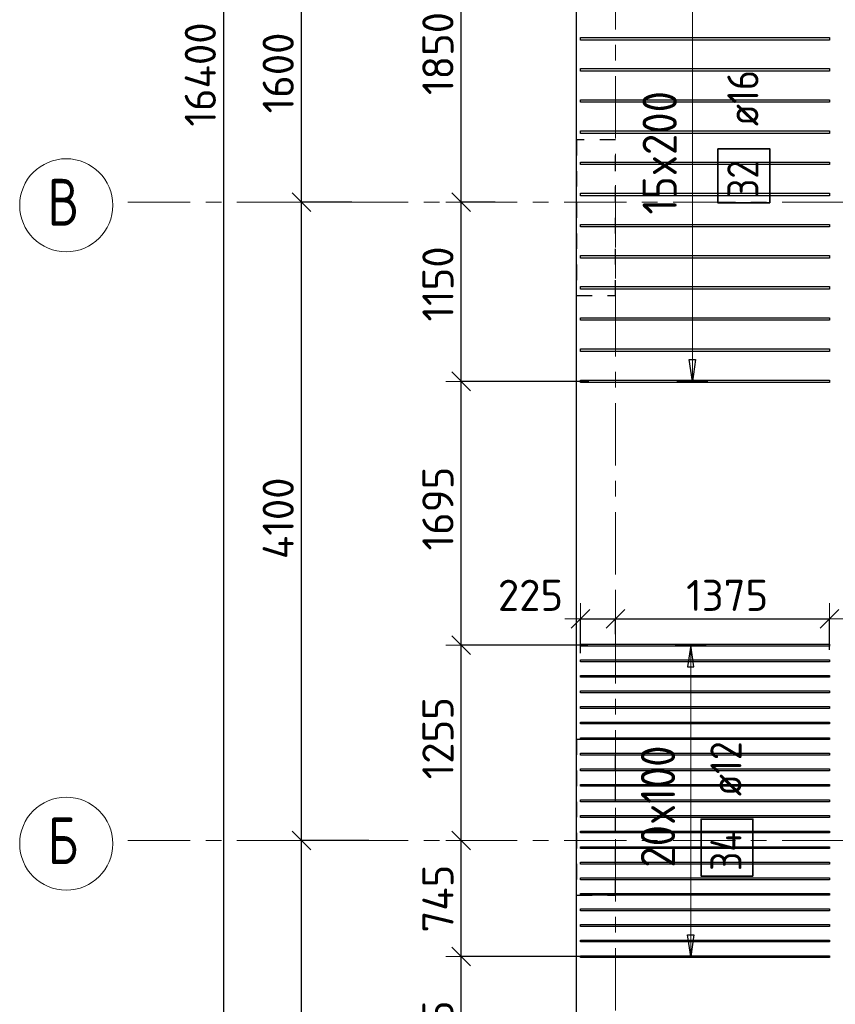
# Model space of a CAD drawing. Header units: metres. Extents: x -38 to 107, y -15 to 21.
# Tile 3 of 167: x -3.33 to 1.91, y 2.25 to 8.57. Entities that reach past the tile are written whole.
import ezdxf

# ---------------------------------------------------------------- set-up
doc = ezdxf.new("R2010")
doc.units = ezdxf.units.M
doc.header["$PDMODE"] = 65
for name, pattern in [('______11', [0.5, 0.4, -0.05, 0, -0.05]), ('______2', [0.0405, 0.03, -0.0105]), ('______5', [1.1, 0.8, -0.1, 0.1, -0.1])]:
    doc.linetypes.add(name, pattern=pattern)
for name, color, linetype, lineweight in [('XR$2$Осевая линия (1)', 7, '______5', 13), ('XR$2$Размерная линия (1)', 7, 'Continuous', 13), ('XR$4$Перекрытие (1)', 7, 'Continuous', 35), ('XR$4$Размерная линия (1)', 7, 'Continuous', 13)]:
    doc.layers.add(name, color=color, linetype=linetype, lineweight=lineweight)
doc.layers.add('XR$4$Арм.стержн.Доп. Арм верхн.зоны Х', color=7, linetype='Continuous', lineweight=35, true_color=0x8c8cff)
doc.layers.add('XR$6$Стена_ бетон несущ.', color=7, linetype='Continuous', lineweight=70, true_color=0xb4b496)
doc.styles.add('ISOCPEUR', font='txt')
doc.dimstyles.new('DIMSTYLE_2', dxfattribs={"dimtxt": 0.2, "dimasz": 0.2, "dimexe": 0, "dimexo": 0, "dimgap": 0.1, "dimtad": 2, "dimdec": 0, "dimlfac": 1000, "dimrnd": 5, "dimzin": 12, "dimdsep": 46, "dimtxsty": 'ISOCPEUR', "dimblk1": 'ALL_ML_STRICH', "dimblk2": 'ALL_ML_STRICH', "dimsah": 1, "dimcen": 0, "dimclrd": 7, "dimclre": 256, "dimclrt": 7, "dimadec": 0, "dimazin": 0, "dimtfac": 1, "dimtdec": 0, "dimtix": 1, "dimtmove": 2, "dimatfit": 3, "dimfxl": 0, "dimtzin": 0, "dimlwd": 0, "dimlwe": -3, "dimarcsym": 0})
doc.dimstyles.new('DIMSTYLE_3', dxfattribs={"dimtxt": 0.2, "dimasz": 0.2, "dimexe": 0, "dimexo": 0, "dimgap": 0.1, "dimtad": 2, "dimdec": 0, "dimlfac": 1000, "dimrnd": 5, "dimzin": 12, "dimdsep": 46, "dimtxsty": 'ISOCPEUR', "dimblk1": 'ALL_ML_STRICH', "dimblk2": 'ALL_ML_STRICH', "dimsah": 1, "dimcen": 0, "dimclrd": 7, "dimclre": 256, "dimclrt": 7, "dimadec": 0, "dimazin": 0, "dimtfac": 1, "dimtdec": 0, "dimtix": 1, "dimtmove": 2, "dimatfit": 3, "dimfxl": 0, "dimtzin": 0, "dimlwd": 0, "dimlwe": -3, "dimarcsym": 0})
doc.dimstyles.new('DIMSTYLE_33', dxfattribs={"dimtxt": 0.2, "dimasz": 0.2, "dimexe": 0, "dimexo": 0, "dimgap": 0.1, "dimtad": 2, "dimdec": 0, "dimlfac": 1000, "dimrnd": 5, "dimzin": 12, "dimdsep": 46, "dimtxsty": 'ISOCPEUR', "dimblk1": 'ALL_ML_STRICH', "dimblk2": 'ALL_ML_STRICH', "dimsah": 1, "dimcen": 0, "dimclrd": 7, "dimclre": 256, "dimclrt": 7, "dimadec": 0, "dimazin": 0, "dimtfac": 1, "dimtdec": 0, "dimtix": 1, "dimtmove": 2, "dimatfit": 3, "dimfxl": 0, "dimtvp": 1.2, "dimtzin": 0, "dimlwd": 0, "dimlwe": -3, "dimarcsym": 0})

# ---------------------------------------------------------------- blocks, each defined once
blk = doc.blocks.new('ALL_ML_STRICH')
at = {"color": 0, "linetype": 'ByBlock', "lineweight": -2}
for p, q in [((0, -0.5), (0, 0.5)), ((-1, 0), (0.5, 0)), ((-0.3, -0.3), (0.3, 0.3))]:
    blk.add_line(p, q, dxfattribs=at)
blk = doc.blocks.new('*D5')
at = {"layer": 'DEFPOINTS', "color": 7, "linetype": 'Continuous', "lineweight": 13, "transparency": 33554687}
for p in [(-1.6986, 16.4), (-2.2938, 0), (-2.0153, 0)]:
    blk.add_point(p, dxfattribs=at)
at = {"layer": 'XR$2$Размерная линия (1)', "color": 9, "linetype": 'Continuous', "lineweight": -2, "true_color": 0xc7c7c7, "transparency": 33554687}
for p, q in [((-1.7186, 16.4), (-2.0153, 16.4)), ((-2.2738, 0), (-2.0153, 0))]:
    blk.add_line(p, q, dxfattribs=at)
at = {"layer": 'XR$2$Размерная линия (1)', "color": 7, "linetype": 'Continuous', "lineweight": -2, "transparency": 33554687}
blk.add_line((-2.0153, 0), (-2.0153, 16.4), dxfattribs=at)
at = {"layer": 'XR$2$Размерная линия (1)', "color": 7, "linetype": 'Continuous', "lineweight": 13, "transparency": 33554687, "xscale": 0.2, "yscale": 0.2, "zscale": 0.2}
for p, rotation in [((-2.0153, 16.4), 90), ((-2.0153, 0), 270)]:
    blk.add_blockref('ALL_ML_STRICH', p, dxfattribs=dict(at, rotation=rotation))
at = {"layer": 'XR$2$Размерная линия (1)', "color": 7, "linetype": 'Continuous', "lineweight": 13, "transparency": 33554687, "insert": (-2.1653, 8.22), "char_height": 0.2, "width": 1, "attachment_point": 5, "rotation": 90, "style": 'ISOCPEUR'}
blk.add_mtext('\\A1;{16400}', dxfattribs=at)
blk = doc.blocks.new('*D6')
at = {"layer": 'DEFPOINTS', "color": 7, "linetype": 'Continuous', "lineweight": 13, "transparency": 33554687}
for p in [(-1.0635, 3.3), (-1.5153, 0), (-1.2803, 0)]:
    blk.add_point(p, dxfattribs=at)
at = {"layer": 'XR$2$Размерная линия (1)', "color": 9, "linetype": 'Continuous', "lineweight": -2, "true_color": 0xc7c7c7, "transparency": 33554687}
for p, q in [((-1.0835, 3.3), (-1.5153, 3.3)), ((-1.3003, 0), (-1.5153, 0))]:
    blk.add_line(p, q, dxfattribs=at)
at = {"layer": 'XR$2$Размерная линия (1)', "color": 7, "linetype": 'Continuous', "lineweight": -2, "transparency": 33554687}
blk.add_line((-1.5153, 0), (-1.5153, 3.3), dxfattribs=at)
at = {"layer": 'XR$2$Размерная линия (1)', "color": 7, "linetype": 'Continuous', "lineweight": 13, "transparency": 33554687, "xscale": 0.2, "yscale": 0.2, "zscale": 0.2}
for p, rotation in [((-1.5153, 3.3), 90), ((-1.5153, 0), 270)]:
    blk.add_blockref('ALL_ML_STRICH', p, dxfattribs=dict(at, rotation=rotation))
at = {"layer": 'XR$2$Размерная линия (1)', "color": 7, "linetype": 'Continuous', "lineweight": 13, "transparency": 33554687, "insert": (-1.6653, 1.66), "char_height": 0.2, "width": 0.8, "attachment_point": 5, "rotation": 90, "style": 'ISOCPEUR'}
blk.add_mtext('\\A1;{3300}', dxfattribs=at)
blk = doc.blocks.new('*D7')
at = {"layer": 'DEFPOINTS', "color": 7, "linetype": 'Continuous', "lineweight": 13, "transparency": 33554687}
for p in [(-1.1719, 7.4), (-1.5153, 3.3), (-1.0635, 3.3)]:
    blk.add_point(p, dxfattribs=at)
at = {"layer": 'XR$2$Размерная линия (1)', "color": 9, "linetype": 'Continuous', "lineweight": -2, "true_color": 0xc7c7c7, "transparency": 33554687}
for p, q in [((-1.1919, 7.4), (-1.5153, 7.4)), ((-1.0835, 3.3), (-1.5153, 3.3))]:
    blk.add_line(p, q, dxfattribs=at)
at = {"layer": 'XR$2$Размерная линия (1)', "color": 7, "linetype": 'Continuous', "lineweight": -2, "transparency": 33554687}
blk.add_line((-1.5153, 3.3), (-1.5153, 7.4), dxfattribs=at)
at = {"layer": 'XR$2$Размерная линия (1)', "color": 7, "linetype": 'Continuous', "lineweight": 13, "transparency": 33554687, "xscale": 0.2, "yscale": 0.2, "zscale": 0.2}
for p, rotation in [((-1.5153, 7.4), 90), ((-1.5153, 3.3), 270)]:
    blk.add_blockref('ALL_ML_STRICH', p, dxfattribs=dict(at, rotation=rotation))
at = {"layer": 'XR$2$Размерная линия (1)', "color": 7, "linetype": 'Continuous', "lineweight": 13, "transparency": 33554687, "insert": (-1.6653, 5.37), "char_height": 0.2, "width": 0.8, "attachment_point": 5, "rotation": 90, "style": 'ISOCPEUR'}
blk.add_mtext('\\A1;{4100}', dxfattribs=at)
blk = doc.blocks.new('*D8')
at = {"layer": 'DEFPOINTS', "color": 7, "linetype": 'Continuous', "lineweight": 13, "transparency": 33554687}
for p in [(-1.2532, 9), (-1.5153, 7.4), (-1.1719, 7.4)]:
    blk.add_point(p, dxfattribs=at)
at = {"layer": 'XR$2$Размерная линия (1)', "color": 9, "linetype": 'Continuous', "lineweight": -2, "true_color": 0xc7c7c7, "transparency": 33554687}
for p, q in [((-1.2732, 9), (-1.5153, 9)), ((-1.1919, 7.4), (-1.5153, 7.4))]:
    blk.add_line(p, q, dxfattribs=at)
at = {"layer": 'XR$2$Размерная линия (1)', "color": 7, "linetype": 'Continuous', "lineweight": -2, "transparency": 33554687}
blk.add_line((-1.5153, 7.4), (-1.5153, 9), dxfattribs=at)
at = {"layer": 'XR$2$Размерная линия (1)', "color": 7, "linetype": 'Continuous', "lineweight": 13, "transparency": 33554687, "xscale": 0.2, "yscale": 0.2, "zscale": 0.2}
for p, rotation in [((-1.5153, 9), 90), ((-1.5153, 7.4), 270)]:
    blk.add_blockref('ALL_ML_STRICH', p, dxfattribs=dict(at, rotation=rotation))
at = {"layer": 'XR$2$Размерная линия (1)', "color": 7, "linetype": 'Continuous', "lineweight": 13, "transparency": 33554687, "insert": (-1.6653, 8.23), "char_height": 0.2, "width": 0.8, "attachment_point": 5, "rotation": 90, "style": 'ISOCPEUR'}
blk.add_mtext('\\A1;{1600}', dxfattribs=at)
blk = doc.blocks.new('*D352')
at = {"layer": 'DEFPOINTS', "color": 7, "linetype": 'Continuous', "lineweight": 13, "transparency": 33554687}
for p in [(0.275, 4.7251), (0.5, 4.6058), (0.275, 4.4831)]:
    blk.add_point(p, dxfattribs=at)
at = {"layer": 'XR$4$Размерная линия (1)', "color": 9, "linetype": 'Continuous', "lineweight": -2, "true_color": 0xc7c7c7, "transparency": 33554687}
for p, q in [((0.275, 4.5031), (0.275, 4.7251)), ((0.5, 4.6258), (0.5, 4.7251))]:
    blk.add_line(p, q, dxfattribs=at)
at = {"layer": 'XR$4$Размерная линия (1)', "color": 7, "linetype": 'Continuous', "lineweight": -2, "transparency": 33554687}
blk.add_line((0.275, 4.7251), (0.5, 4.7251), dxfattribs=at)
at = {"layer": 'XR$4$Размерная линия (1)', "color": 7, "linetype": 'Continuous', "lineweight": 13, "transparency": 33554687, "xscale": 0.2, "yscale": 0.2, "zscale": 0.2, "rotation": 180}
blk.add_blockref('ALL_ML_STRICH', (0.275, 4.7251), dxfattribs=at)
at = {"layer": 'XR$4$Размерная линия (1)', "color": 7, "linetype": 'Continuous', "lineweight": 13, "transparency": 33554687, "xscale": 0.2, "yscale": 0.2, "zscale": 0.2}
blk.add_blockref('ALL_ML_STRICH', (0.5, 4.7251), dxfattribs=at)
at = {"layer": 'XR$4$Размерная линия (1)', "color": 7, "linetype": 'Continuous', "lineweight": 13, "transparency": 33554687, "insert": (-0.0454, 4.8757), "char_height": 0.2, "width": 0.6, "attachment_point": 5, "style": 'ISOCPEUR'}
blk.add_mtext('\\A1;{225}', dxfattribs=at)
blk = doc.blocks.new('*D353')
at = {"layer": 'DEFPOINTS', "color": 7, "linetype": 'Continuous', "lineweight": 13, "transparency": 33554687}
for p in [(0.5, 4.7251), (0.5, 4.6058), (1.875, 4.505)]:
    blk.add_point(p, dxfattribs=at)
at = {"layer": 'XR$4$Размерная линия (1)', "color": 9, "linetype": 'Continuous', "lineweight": -2, "true_color": 0xc7c7c7, "transparency": 33554687}
for p, q in [((0.5, 4.6258), (0.5, 4.7251)), ((1.875, 4.525), (1.875, 4.7251))]:
    blk.add_line(p, q, dxfattribs=at)
at = {"layer": 'XR$4$Размерная линия (1)', "color": 7, "linetype": 'Continuous', "lineweight": -2, "transparency": 33554687}
blk.add_line((0.5, 4.7251), (1.875, 4.7251), dxfattribs=at)
at = {"layer": 'XR$4$Размерная линия (1)', "color": 7, "linetype": 'Continuous', "lineweight": 13, "transparency": 33554687, "xscale": 0.2, "yscale": 0.2, "zscale": 0.2, "rotation": 180}
blk.add_blockref('ALL_ML_STRICH', (0.5, 4.7251), dxfattribs=at)
at = {"layer": 'XR$4$Размерная линия (1)', "color": 7, "linetype": 'Continuous', "lineweight": 13, "transparency": 33554687, "xscale": 0.2, "yscale": 0.2, "zscale": 0.2}
blk.add_blockref('ALL_ML_STRICH', (1.875, 4.7251), dxfattribs=at)
at = {"layer": 'XR$4$Размерная линия (1)', "color": 7, "linetype": 'Continuous', "lineweight": 13, "transparency": 33554687, "insert": (1.2175, 4.8751), "char_height": 0.2, "width": 0.8, "attachment_point": 5, "style": 'ISOCPEUR'}
blk.add_mtext('\\A1;{1375}', dxfattribs=at)
blk = doc.blocks.new('*D587')
at = {"layer": 'DEFPOINTS', "color": 7, "linetype": 'Continuous', "lineweight": 13, "transparency": 33554687}
for p in [(0.3644, 2.5553), (-0.4897, 1.4002), (0.4102, 1.4002)]:
    blk.add_point(p, dxfattribs=at)
at = {"layer": 'XR$4$Размерная линия (1)', "color": 9, "linetype": 'Continuous', "lineweight": -2, "true_color": 0xc7c7c7, "transparency": 33554687}
for p, q in [((0.3444, 2.5553), (-0.4897, 2.5553)), ((0.3902, 1.4002), (-0.4897, 1.4002))]:
    blk.add_line(p, q, dxfattribs=at)
at = {"layer": 'XR$4$Размерная линия (1)', "color": 7, "linetype": 'Continuous', "lineweight": -2, "transparency": 33554687}
blk.add_line((-0.4897, 1.4002), (-0.4897, 2.5553), dxfattribs=at)
at = {"layer": 'XR$4$Размерная линия (1)', "color": 7, "linetype": 'Continuous', "lineweight": 13, "transparency": 33554687, "xscale": 0.2, "yscale": 0.2, "zscale": 0.2}
for p, rotation in [((-0.4897, 2.5553), 90), ((-0.4897, 1.4002), 270)]:
    blk.add_blockref('ALL_ML_STRICH', p, dxfattribs=dict(at, rotation=rotation))
at = {"layer": 'XR$4$Размерная линия (1)', "color": 7, "linetype": 'Continuous', "lineweight": 13, "transparency": 33554687, "insert": (-0.6397, 2.0278), "char_height": 0.2, "width": 0.8, "attachment_point": 5, "rotation": 90, "style": 'ISOCPEUR'}
blk.add_mtext('\\A1;{1155}', dxfattribs=at)
blk = doc.blocks.new('*D588')
at = {"layer": 'DEFPOINTS', "color": 7, "linetype": 'Continuous', "lineweight": 13, "transparency": 33554687}
for p in [(-0.4756, 3.3), (-0.4897, 2.5553), (0.3644, 2.5553)]:
    blk.add_point(p, dxfattribs=at)
at = {"layer": 'XR$4$Размерная линия (1)', "color": 9, "linetype": 'Continuous', "lineweight": -2, "true_color": 0xc7c7c7, "transparency": 33554687}
for p, q in [((-0.4897, 3.3), (-0.4897, 3.3)), ((0.3444, 2.5553), (-0.4897, 2.5553))]:
    blk.add_line(p, q, dxfattribs=at)
at = {"layer": 'XR$4$Размерная линия (1)', "color": 7, "linetype": 'Continuous', "lineweight": -2, "transparency": 33554687}
blk.add_line((-0.4897, 2.5553), (-0.4897, 3.3), dxfattribs=at)
at = {"layer": 'XR$4$Размерная линия (1)', "color": 7, "linetype": 'Continuous', "lineweight": 13, "transparency": 33554687, "xscale": 0.2, "yscale": 0.2, "zscale": 0.2}
for p, rotation in [((-0.4897, 3.3), 90), ((-0.4897, 2.5553), 270)]:
    blk.add_blockref('ALL_ML_STRICH', p, dxfattribs=dict(at, rotation=rotation))
at = {"layer": 'XR$4$Размерная линия (1)', "color": 7, "linetype": 'Continuous', "lineweight": 13, "transparency": 33554687, "insert": (-0.6397, 2.9277), "char_height": 0.2, "width": 0.6, "attachment_point": 5, "rotation": 90, "style": 'ISOCPEUR'}
blk.add_mtext('\\A1;{745}', dxfattribs=at)
blk = doc.blocks.new('*D589')
at = {"layer": 'DEFPOINTS', "color": 7, "linetype": 'Continuous', "lineweight": 13, "transparency": 33554687}
for p in [(0.343, 4.5553), (-0.4897, 3.3), (-0.4756, 3.3)]:
    blk.add_point(p, dxfattribs=at)
at = {"layer": 'XR$4$Размерная линия (1)', "color": 9, "linetype": 'Continuous', "lineweight": -2, "true_color": 0xc7c7c7, "transparency": 33554687}
for p, q in [((0.323, 4.5553), (-0.4897, 4.5553)), ((-0.4897, 3.3), (-0.4897, 3.3))]:
    blk.add_line(p, q, dxfattribs=at)
at = {"layer": 'XR$4$Размерная линия (1)', "color": 7, "linetype": 'Continuous', "lineweight": -2, "transparency": 33554687}
blk.add_line((-0.4897, 3.3), (-0.4897, 4.5553), dxfattribs=at)
at = {"layer": 'XR$4$Размерная линия (1)', "color": 7, "linetype": 'Continuous', "lineweight": 13, "transparency": 33554687, "xscale": 0.2, "yscale": 0.2, "zscale": 0.2}
for p, rotation in [((-0.4897, 4.5553), 90), ((-0.4897, 3.3), 270)]:
    blk.add_blockref('ALL_ML_STRICH', p, dxfattribs=dict(at, rotation=rotation))
at = {"layer": 'XR$4$Размерная линия (1)', "color": 7, "linetype": 'Continuous', "lineweight": 13, "transparency": 33554687, "insert": (-0.6397, 3.9577), "char_height": 0.2, "width": 0.8, "attachment_point": 5, "rotation": 90, "style": 'ISOCPEUR'}
blk.add_mtext('\\A1;{1255}', dxfattribs=at)
blk = doc.blocks.new('*D590')
at = {"layer": 'DEFPOINTS', "color": 7, "linetype": 'Continuous', "lineweight": 13, "transparency": 33554687}
for p in [(0.3497, 6.2497), (-0.4897, 4.5553), (0.343, 4.5553)]:
    blk.add_point(p, dxfattribs=at)
at = {"layer": 'XR$4$Размерная линия (1)', "color": 9, "linetype": 'Continuous', "lineweight": -2, "true_color": 0xc7c7c7, "transparency": 33554687}
for p, q in [((0.3297, 6.2497), (-0.4897, 6.2497)), ((0.323, 4.5553), (-0.4897, 4.5553))]:
    blk.add_line(p, q, dxfattribs=at)
at = {"layer": 'XR$4$Размерная линия (1)', "color": 7, "linetype": 'Continuous', "lineweight": -2, "transparency": 33554687}
blk.add_line((-0.4897, 4.5553), (-0.4897, 6.2497), dxfattribs=at)
at = {"layer": 'XR$4$Размерная линия (1)', "color": 7, "linetype": 'Continuous', "lineweight": 13, "transparency": 33554687, "xscale": 0.2, "yscale": 0.2, "zscale": 0.2}
for p, rotation in [((-0.4897, 6.2497), 90), ((-0.4897, 4.5553), 270)]:
    blk.add_blockref('ALL_ML_STRICH', p, dxfattribs=dict(at, rotation=rotation))
at = {"layer": 'XR$4$Размерная линия (1)', "color": 7, "linetype": 'Continuous', "lineweight": 13, "transparency": 33554687, "insert": (-0.6397, 5.4325), "char_height": 0.2, "width": 0.8, "attachment_point": 5, "rotation": 90, "style": 'ISOCPEUR'}
blk.add_mtext('\\A1;{1695}', dxfattribs=at)
blk = doc.blocks.new('*D591')
at = {"layer": 'DEFPOINTS', "color": 7, "linetype": 'Continuous', "lineweight": 13, "transparency": 33554687}
for p in [(-0.2514, 7.4), (-0.4897, 6.2497), (0.3497, 6.2497)]:
    blk.add_point(p, dxfattribs=at)
at = {"layer": 'XR$4$Размерная линия (1)', "color": 9, "linetype": 'Continuous', "lineweight": -2, "true_color": 0xc7c7c7, "transparency": 33554687}
for p, q in [((-0.2714, 7.4), (-0.4897, 7.4)), ((0.3297, 6.2497), (-0.4897, 6.2497))]:
    blk.add_line(p, q, dxfattribs=at)
at = {"layer": 'XR$4$Размерная линия (1)', "color": 7, "linetype": 'Continuous', "lineweight": -2, "transparency": 33554687}
blk.add_line((-0.4897, 6.2497), (-0.4897, 7.4), dxfattribs=at)
at = {"layer": 'XR$4$Размерная линия (1)', "color": 7, "linetype": 'Continuous', "lineweight": 13, "transparency": 33554687, "xscale": 0.2, "yscale": 0.2, "zscale": 0.2}
for p, rotation in [((-0.4897, 7.4), 90), ((-0.4897, 6.2497), 270)]:
    blk.add_blockref('ALL_ML_STRICH', p, dxfattribs=dict(at, rotation=rotation))
at = {"layer": 'XR$4$Размерная линия (1)', "color": 7, "linetype": 'Continuous', "lineweight": 13, "transparency": 33554687, "insert": (-0.6397, 6.8749), "char_height": 0.2, "width": 0.8, "attachment_point": 5, "rotation": 90, "style": 'ISOCPEUR'}
blk.add_mtext('\\A1;{1150}', dxfattribs=at)
blk = doc.blocks.new('*D592')
at = {"layer": 'DEFPOINTS', "color": 7, "linetype": 'Continuous', "lineweight": 13, "transparency": 33554687}
for p in [(0.3133, 9.2497), (-0.4897, 7.4), (-0.2514, 7.4)]:
    blk.add_point(p, dxfattribs=at)
at = {"layer": 'XR$4$Размерная линия (1)', "color": 9, "linetype": 'Continuous', "lineweight": -2, "true_color": 0xc7c7c7, "transparency": 33554687}
for p, q in [((0.2933, 9.2497), (-0.4897, 9.2497)), ((-0.2714, 7.4), (-0.4897, 7.4))]:
    blk.add_line(p, q, dxfattribs=at)
at = {"layer": 'XR$4$Размерная линия (1)', "color": 7, "linetype": 'Continuous', "lineweight": -2, "transparency": 33554687}
blk.add_line((-0.4897, 7.4), (-0.4897, 9.2497), dxfattribs=at)
at = {"layer": 'XR$4$Размерная линия (1)', "color": 7, "linetype": 'Continuous', "lineweight": 13, "transparency": 33554687, "xscale": 0.2, "yscale": 0.2, "zscale": 0.2}
for p, rotation in [((-0.4897, 9.2497), 90), ((-0.4897, 7.4), 270)]:
    blk.add_blockref('ALL_ML_STRICH', p, dxfattribs=dict(at, rotation=rotation))
at = {"layer": 'XR$4$Размерная линия (1)', "color": 7, "linetype": 'Continuous', "lineweight": 13, "transparency": 33554687, "insert": (-0.6397, 8.3549), "char_height": 0.2, "width": 0.8, "attachment_point": 5, "rotation": 90, "style": 'ISOCPEUR'}
blk.add_mtext('\\A1;{1850}', dxfattribs=at)

msp = doc.modelspace()

# ---------------------------------------------------------------- linework, layer by layer
at = {"layer": 'XR$2$Осевая линия (1)', "color": 253, "linetype": '______11', "lineweight": 13, "true_color": 0xa0a0a0, "transparency": 33554687}
for p, q in [((0.5, -3.39), (0.5, 19.78)), ((-2.63, 7.4), (62.6, 7.4)), ((-2.63, 3.3), (62.6, 3.3))]:
    msp.add_line(p, q, dxfattribs=at)
at = {"layer": 'XR$2$Осевая линия (1)', "color": 7, "linetype": 'Continuous', "lineweight": 13, "transparency": 33554687}
for centre in [(-3.0262, 7.3805), (-3.0262, 3.2805)]:
    msp.add_circle(centre, 0.2988, dxfattribs=at)
at = {"layer": 'XR$4$Арм.стержн.Доп. Арм верхн.зоны Х', "color": 7, "linetype": 'Continuous', "lineweight": 13, "transparency": 33554687}
for p, q in [((0.9941, 6.2497), (0.9941, 9.2497)), ((0.9941, 6.2497), (0.9941, 6.2497)), ((0.9831, 4.5553), (0.9831, 4.5553)), ((0.9831, 2.5553), (0.9831, 4.5553)), ((0.9831, 2.5553), (0.9831, 2.5553))]:
    msp.add_line(p, q, dxfattribs=at)
at = {"layer": 'XR$4$Арм.стержн.Доп. Арм верхн.зоны Х', "color": 7, "linetype": 'Continuous', "lineweight": 25, "transparency": 33554687}
for p, q in [((0.9941, 6.2497), (0.9741, 6.3897)), ((0.9741, 6.3897), (1.0141, 6.3897)), ((1.0141, 6.3897), (0.9941, 6.2497)), ((0.9831, 4.5553), (0.9631, 4.4153)), ((1.0031, 4.4153), (0.9831, 4.5553)), ((0.9631, 4.4153), (1.0031, 4.4153)), ((0.9831, 2.5553), (0.9631, 2.6953)), ((0.9631, 2.6953), (1.0031, 2.6953)), ((1.0031, 2.6953), (0.9831, 2.5553))]:
    msp.add_line(p, q, dxfattribs=at)
at = {"layer": 'XR$4$Арм.стержн.Доп. Арм верхн.зоны Х', "color": 253, "linetype": 'Continuous', "lineweight": -3, "true_color": 0xa0a0a0, "transparency": 33554687}
for p, q in [((0.9941, 6.2497), (0.8941, 6.2497)), ((0.9941, 6.2497), (1.0941, 6.2497)), ((0.9831, 4.5553), (0.8831, 4.5553)), ((0.9831, 4.5553), (1.0831, 4.5553)), ((0.9831, 2.5553), (0.8831, 2.5553)), ((0.9831, 2.5553), (1.0831, 2.5553))]:
    msp.add_line(p, q, dxfattribs=at)
at = {"layer": 'XR$4$Арм.стержн.Доп. Арм верхн.зоны Х', "color": 7, "linetype": 'Continuous', "lineweight": 25, "transparency": 33554687}
for points in [[(0.275, 8.4577), (1.875, 8.4577), (1.875, 8.4417), (0.275, 8.4417), (0.275, 8.4577)], [(0.275, 8.2577), (1.875, 8.2577), (1.875, 8.2417), (0.275, 8.2417), (0.275, 8.2577)], [(0.275, 8.0577), (1.875, 8.0577), (1.875, 8.0417), (0.275, 8.0417), (0.275, 8.0577)], [(0.275, 7.8577), (1.875, 7.8577), (1.875, 7.8417), (0.275, 7.8417), (0.275, 7.8577)], [(0.275, 7.6577), (1.875, 7.6577), (1.875, 7.6417), (0.275, 7.6417), (0.275, 7.6577)], [(0.275, 7.4577), (1.875, 7.4577), (1.875, 7.4417), (0.275, 7.4417), (0.275, 7.4577)], [(0.275, 7.2577), (1.875, 7.2577), (1.875, 7.2417), (0.275, 7.2417), (0.275, 7.2577)], [(0.275, 7.0577), (1.875, 7.0577), (1.875, 7.0417), (0.275, 7.0417), (0.275, 7.0577)], [(0.275, 6.8577), (1.875, 6.8577), (1.875, 6.8417), (0.275, 6.8417), (0.275, 6.8577)], [(0.275, 6.6577), (1.875, 6.6577), (1.875, 6.6417), (0.275, 6.6417), (0.275, 6.6577)], [(0.275, 6.4577), (1.875, 6.4577), (1.875, 6.4417), (0.275, 6.4417), (0.275, 6.4577)], [(0.275, 6.2577), (1.875, 6.2577), (1.875, 6.2417), (0.275, 6.2417), (0.275, 6.2577)]]:
    msp.add_lwpolyline(points, dxfattribs=at)
at = {"layer": 'XR$4$Арм.стержн.Доп. Арм верхн.зоны Х', "color": 7, "linetype": 'Continuous', "lineweight": 35, "transparency": 33554687}
for points in [[(1.4917, 7.3954), (1.4917, 7.7421), (1.1584, 7.7421), (1.1584, 7.3954), (1.4917, 7.3954)], [(1.383, 3.0722), (1.383, 3.4388), (1.0497, 3.4388), (1.0497, 3.0722), (1.383, 3.0722)]]:
    msp.add_lwpolyline(points, dxfattribs=at)
at = {"layer": 'XR$4$Арм.стержн.Доп. Арм верхн.зоны Х', "color": 34, "linetype": 'Continuous', "lineweight": 25, "transparency": 33554687}
for points in [[(0.275, 4.5613), (1.875, 4.5613), (1.875, 4.5493), (0.275, 4.5493), (0.275, 4.5613)], [(0.275, 4.4613), (1.875, 4.4613), (1.875, 4.4493), (0.275, 4.4493), (0.275, 4.4613)], [(0.275, 4.3613), (1.875, 4.3613), (1.875, 4.3493), (0.275, 4.3493), (0.275, 4.3613)], [(0.275, 4.2613), (1.875, 4.2613), (1.875, 4.2493), (0.275, 4.2493), (0.275, 4.2613)], [(0.275, 4.1613), (1.875, 4.1613), (1.875, 4.1493), (0.275, 4.1493), (0.275, 4.1613)], [(0.275, 4.0613), (1.875, 4.0613), (1.875, 4.0493), (0.275, 4.0493), (0.275, 4.0613)], [(0.275, 3.9613), (1.875, 3.9613), (1.875, 3.9493), (0.275, 3.9493), (0.275, 3.9613)], [(0.275, 3.8613), (1.875, 3.8613), (1.875, 3.8493), (0.275, 3.8493), (0.275, 3.8613)], [(0.275, 3.7613), (1.875, 3.7613), (1.875, 3.7493), (0.275, 3.7493), (0.275, 3.7613)], [(0.275, 3.6613), (1.875, 3.6613), (1.875, 3.6493), (0.275, 3.6493), (0.275, 3.6613)], [(0.275, 3.5613), (1.875, 3.5613), (1.875, 3.5493), (0.275, 3.5493), (0.275, 3.5613)], [(0.275, 3.4613), (1.875, 3.4613), (1.875, 3.4493), (0.275, 3.4493), (0.275, 3.4613)], [(0.275, 3.3613), (1.875, 3.3613), (1.875, 3.3493), (0.275, 3.3493), (0.275, 3.3613)], [(0.275, 3.2613), (1.875, 3.2613), (1.875, 3.2493), (0.275, 3.2493), (0.275, 3.2613)], [(0.275, 3.1613), (1.875, 3.1613), (1.875, 3.1493), (0.275, 3.1493), (0.275, 3.1613)], [(0.275, 3.0613), (1.875, 3.0613), (1.875, 3.0493), (0.275, 3.0493), (0.275, 3.0613)], [(0.275, 2.9613), (1.875, 2.9613), (1.875, 2.9493), (0.275, 2.9493), (0.275, 2.9613)], [(0.275, 2.8613), (1.875, 2.8613), (1.875, 2.8493), (0.275, 2.8493), (0.275, 2.8613)], [(0.275, 2.7613), (1.875, 2.7613), (1.875, 2.7493), (0.275, 2.7493), (0.275, 2.7613)], [(0.275, 2.6613), (1.875, 2.6613), (1.875, 2.6493), (0.275, 2.6493), (0.275, 2.6613)], [(0.275, 2.5613), (1.875, 2.5613), (1.875, 2.5493), (0.275, 2.5493), (0.275, 2.5613)]]:
    msp.add_lwpolyline(points, dxfattribs=at)
at = {"layer": 'XR$4$Перекрытие (1)', "color": 7, "linetype": 'Continuous', "lineweight": 25, "transparency": 33554687}
msp.add_line((0.25, -0.2498), (0.25, 9.1502), dxfattribs=at)
at = {"layer": 'XR$6$Стена_ бетон несущ.', "color": 253, "linetype": '______2', "lineweight": -3, "true_color": 0xa0a0a0, "transparency": 33554687}
for p, q in [((0.5, 7.7999), (0.25, 7.7999)), ((0.25, 7.7999), (0.25, 7.7999)), ((0.25, 7.7999), (0.25, 6.7999)), ((0.5, 7.4), (0.5, 7.7999)), ((0.5, 7.2), (0.5, 7.4)), ((0.5, 6.7999), (0.5, 7.2)), ((0.25, 6.7999), (0.5, 6.7999)), ((0.5, 3.95), (0.25, 3.95)), ((0.25, 3.95), (0.25, 3.95)), ((0.25, 3.95), (0.25, 2.95)), ((0.5, 2.95), (0.5, 3.95)), ((0.25, 2.95), (0.5, 2.95))]:
    msp.add_line(p, q, dxfattribs=at)

# ---------------------------------------------------------------- texts
at = {"layer": 'XR$2$Осевая линия (1)', "color": 7, "linetype": 'Continuous', "lineweight": 13, "transparency": 33554687, "char_height": 0.3, "width": 0.359833, "attachment_point": 7, "style": 'ISOCPEUR'}
for s, insert in [('\\W0.80;В', (-3.1462, 7.25)), ('\\W0.80;Б', (-3.1462, 3.15))]:
    msp.add_mtext(s, dxfattribs=dict(at, insert=insert))
at = {"layer": 'XR$4$Арм.стержн.Доп. Арм верхн.зоны Х', "color": 7, "linetype": 'Continuous', "lineweight": 25, "transparency": 33554687, "char_height": 0.2, "attachment_point": 7, "rotation": 90, "style": 'ISOCPEUR'}
for s, insert, width in [('\\W0.89; ø16 ', (1.4184, 7.7754), 0.749105), ('\\W0.87;32', (1.4184, 7.4288), 0.367208), ('\\W0.89; ø12 ', (1.3097, 3.4722), 0.749105), ('\\W0.88;34', (1.3097, 3.1055), 0.387995)]:
    msp.add_mtext(s, dxfattribs=dict(at, insert=insert, width=width))
at = {"layer": 'XR$4$Арм.стержн.Доп. Арм верхн.зоны Х', "color": 7, "linetype": 'Continuous', "lineweight": 13, "transparency": 33554687, "char_height": 0.22, "width": 0.979318, "attachment_point": 7, "rotation": 90, "style": 'ISOCPEUR'}
for s, insert in [('\\W0.91;15x200', (0.8941, 7.3207)), ('\\W0.91;20x100', (0.8831, 3.1263))]:
    msp.add_mtext(s, dxfattribs=dict(at, insert=insert))

# ---------------------------------------------------------------- dimensions: what is measured, and where the dimension line sits
at = {"layer": 'XR$2$Размерная линия (1)', "color": 7, "linetype": 'Continuous', "lineweight": 13, "transparency": 33554687}
for base, p1, p2, dimstyle, picture, middle in [((-2.0153, 16.4), (-2.2738, 0), (-1.7186, 16.4), 'DIMSTYLE_2', '*D5', (-2.1653, 8.22)), ((-1.5153, 9), (-1.1919, 7.4), (-1.2732, 9), 'DIMSTYLE_3', '*D8', (-1.6653, 8.23)), ((-1.5153, 7.4), (-1.0835, 3.3), (-1.1919, 7.4), 'DIMSTYLE_3', '*D7', (-1.6653, 5.37)), ((-1.5153, 3.3), (-1.3003, 0), (-1.0835, 3.3), 'DIMSTYLE_3', '*D6', (-1.6653, 1.66))]:
    dim = msp.add_linear_dim(base=base, p1=p1, p2=p2, angle=90, dimstyle=dimstyle, override={"dimpost": '<>', "dimclrd": 7, "dimclre": 9, "dimclrt": 7, "dimlwd": 0, "dimlwe": 65533}, dxfattribs=at)
    dim.commit()
    dim.dimension.update_dxf_attribs({"geometry": picture, "text_midpoint": middle, "dimtype": 160})
at = {"layer": 'XR$4$Размерная линия (1)', "color": 7, "linetype": 'Continuous', "lineweight": 13, "transparency": 33554687}
for base, p1, p2, picture, middle in [((-0.4897, 9.2497), (-0.2714, 7.4), (0.2933, 9.2497), '*D592', (-0.6397, 8.3549)), ((-0.4897, 7.4), (0.3297, 6.2497), (-0.2714, 7.4), '*D591', (-0.6397, 6.8749)), ((-0.4897, 6.2497), (0.323, 4.5553), (0.3297, 6.2497), '*D590', (-0.6397, 5.4325)), ((-0.4897, 4.5553), (-0.4897, 3.3), (0.323, 4.5553), '*D589', (-0.6397, 3.9577)), ((-0.4897, 3.3), (0.3444, 2.5553), (-0.4897, 3.3), '*D588', (-0.6397, 2.9277)), ((-0.4897, 2.5553), (0.3902, 1.4002), (0.3444, 2.5553), '*D587', (-0.6397, 2.0278))]:
    dim = msp.add_linear_dim(base=base, p1=p1, p2=p2, angle=90, dimstyle='DIMSTYLE_3', override={"dimpost": '<>', "dimclrd": 7, "dimclre": 9, "dimclrt": 7, "dimlwd": 0, "dimlwe": 65533}, dxfattribs=at)
    dim.commit()
    dim.dimension.update_dxf_attribs({"geometry": picture, "text_midpoint": middle, "dimtype": 160})
for base, p1, p2, dimstyle, picture, middle in [((0.5, 4.7251), (0.275, 4.5031), (0.5, 4.6258), 'DIMSTYLE_33', '*D352', (-0.0454, 4.8757)), ((1.875, 4.7251), (0.5, 4.6258), (1.875, 4.525), 'DIMSTYLE_3', '*D353', (1.2175, 4.8751))]:
    dim = msp.add_linear_dim(base=base, p1=p1, p2=p2, dimstyle=dimstyle, override={"dimpost": '<>', "dimclrd": 7, "dimclre": 9, "dimclrt": 7, "dimlwd": 0, "dimlwe": 65533}, dxfattribs=at)
    dim.commit()
    dim.dimension.update_dxf_attribs({"geometry": picture, "text_midpoint": middle, "dimtype": 160})

doc.saveas('drawing.dxf')
